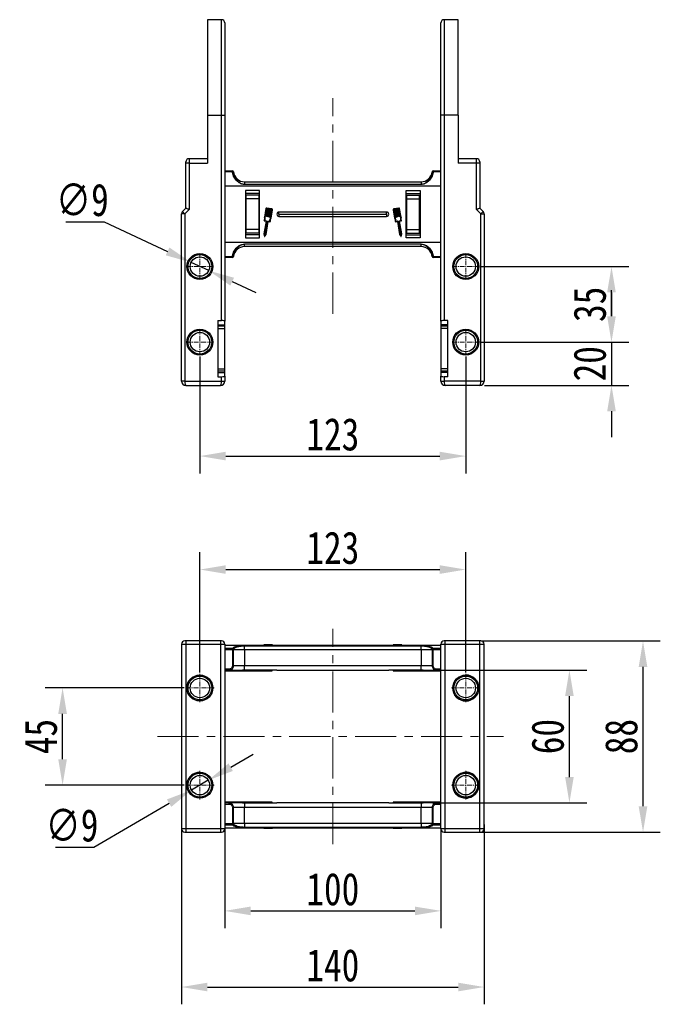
# Model space of a CAD drawing. Header units: millimetres. Extents: x -1190 to 891, y -97 to 1361.
# Tile 3 of 51: x -931 to -635, y 201 to 657. Entities that reach past the tile are written whole.
import ezdxf

# ---------------------------------------------------------------- set-up
doc = ezdxf.new("R2010")
doc.units = ezdxf.units.MM
doc.linetypes.add('CENTER', pattern=[0.6, 0.375, -0.075, 0.075, -0.075])
doc.linetypes.add('CENTERX2', pattern=[20.32, 12.7, -2.54, 2.54, -2.54])
doc.styles.get("Standard").update_dxf_attribs({"font": '仿宋_GB2312.ttf', "width": 0.8})
doc.dimstyles.new('ISO-60.1', dxfattribs={"dimtxt": 15, "dimasz": 12, "dimexe": 8, "dimexo": 0.625, "dimgap": 2.5, "dimtad": 1, "dimdsep": 46, "dimtxsty": 'Standard', "dimcen": 2.5, "dimadec": 0, "dimazin": 0, "dimtfac": 1, "dimtmove": 0, "dimatfit": 3, "dimfxl": 0, "dimarcsym": 0})
doc.dimstyles.new('副本 ISO-60.1', dxfattribs={"dimtxt": 15, "dimasz": 12, "dimexe": 8, "dimexo": 0.625, "dimgap": 2.5, "dimtad": 1, "dimtoh": 1, "dimdsep": 46, "dimtxsty": 'Standard', "dimcen": 2.5, "dimadec": 0, "dimazin": 0, "dimtfac": 1, "dimtmove": 0, "dimatfit": 3, "dimfxl": 0, "dimarcsym": 0})

# ---------------------------------------------------------------- blocks, each defined once
blk = doc.blocks.new('*D3423')
at = {"color": 0, "lineweight": -2}
for p, q in [((-909.94, 563.15), (-892.24, 563.15)), ((-892.24, 563.15), (-862.88, 549.4)), ((-843.87, 540.5), (-852.02, 544.31)), ((-833, 535.41), (-822.13, 530.32))]:
    blk.add_line(p, q, dxfattribs=at)
at = {"color": 0, "lineweight": 9}
for points in [[(-862.03, 551.21), (-863.73, 547.59), (-852.02, 544.31)], [(-832.15, 537.22), (-833.85, 533.59), (-843.87, 540.5)]]:
    blk.add_solid(points, dxfattribs=at)
at = {"layer": 'Defpoints', "color": 0, "lineweight": 9}
for p in [(-852.02, 544.31), (-843.87, 540.5)]:
    blk.add_point(p, dxfattribs=at)
at = {"color": 0, "lineweight": 9, "insert": (-902.34, 573.15), "char_height": 15, "attachment_point": 5}
blk.add_mtext('∅9', dxfattribs=at)
blk = doc.blocks.new('*D3424')
at = {"color": 0, "lineweight": -2}
for p, q in [((-717.72, 542.4), (-649.5, 542.4)), ((-657.5, 530.4), (-657.5, 519.4)), ((-717.72, 507.4), (-649.5, 507.4))]:
    blk.add_line(p, q, dxfattribs=at)
at = {"color": 0, "lineweight": 9}
for points in [[(-659.5, 530.4), (-655.5, 530.4), (-657.5, 542.4)], [(-659.5, 519.4), (-655.5, 519.4), (-657.5, 507.4)]]:
    blk.add_solid(points, dxfattribs=at)
at = {"layer": 'Defpoints', "color": 0, "lineweight": 9}
for p in [(-718.34, 542.4), (-718.34, 507.4), (-657.5, 507.4)]:
    blk.add_point(p, dxfattribs=at)
at = {"color": 0, "lineweight": 9, "insert": (-667.5, 524.9), "char_height": 15, "attachment_point": 5, "rotation": 90}
blk.add_mtext('35', dxfattribs=at)
blk = doc.blocks.new('*D3425')
at = {"color": 0, "lineweight": -2}
for p, q in [((-657.5, 519.4), (-657.5, 531.4)), ((-717.72, 507.4), (-649.5, 507.4)), ((-657.5, 507.4), (-657.5, 487.4)), ((-716.32, 487.4), (-649.5, 487.4)), ((-657.5, 475.4), (-657.5, 463.4))]:
    blk.add_line(p, q, dxfattribs=at)
at = {"color": 0, "lineweight": 9}
for points in [[(-659.5, 519.4), (-655.5, 519.4), (-657.5, 507.4)], [(-659.5, 475.4), (-655.5, 475.4), (-657.5, 487.4)]]:
    blk.add_solid(points, dxfattribs=at)
at = {"layer": 'Defpoints', "color": 0, "lineweight": 9}
for p in [(-718.34, 507.4), (-716.94, 487.4), (-657.5, 487.4)]:
    blk.add_point(p, dxfattribs=at)
at = {"color": 0, "lineweight": 9, "insert": (-667.5, 497.4), "char_height": 15, "attachment_point": 5, "rotation": 90}
blk.add_mtext('20', dxfattribs=at)
blk = doc.blocks.new('*D3443')
at = {"color": 0, "lineweight": -2}
for p, q in [((-847.94, 500.73), (-847.94, 446.66)), ((-724.94, 500.73), (-724.94, 446.66)), ((-835.94, 454.66), (-736.94, 454.66))]:
    blk.add_line(p, q, dxfattribs=at)
at = {"color": 0, "lineweight": 9}
for points in [[(-835.94, 456.66), (-835.94, 452.66), (-847.94, 454.66)], [(-736.94, 456.66), (-736.94, 452.66), (-724.94, 454.66)]]:
    blk.add_solid(points, dxfattribs=at)
at = {"layer": 'Defpoints', "color": 0, "lineweight": 9}
for p in [(-847.94, 501.35), (-724.94, 501.35), (-724.94, 454.66)]:
    blk.add_point(p, dxfattribs=at)
at = {"color": 0, "lineweight": 9, "insert": (-786.44, 464.66), "char_height": 15, "attachment_point": 5}
blk.add_mtext('123', dxfattribs=at)
blk = doc.blocks.new('*D3433')
at = {"color": 0, "lineweight": -2}
for p, q in [((-855.17, 347.31), (-919.47, 347.31)), ((-911.47, 314.31), (-911.47, 335.31)), ((-855.17, 302.31), (-919.47, 302.31))]:
    blk.add_line(p, q, dxfattribs=at)
at = {"color": 0, "lineweight": 9}
for points in [[(-913.47, 335.31), (-909.47, 335.31), (-911.47, 347.31)], [(-913.47, 314.31), (-909.47, 314.31), (-911.47, 302.31)]]:
    blk.add_solid(points, dxfattribs=at)
at = {"layer": 'Defpoints', "color": 0, "lineweight": 9}
for p in [(-911.47, 347.31), (-854.54, 347.31), (-854.54, 302.31)]:
    blk.add_point(p, dxfattribs=at)
at = {"color": 0, "lineweight": 9, "insert": (-921.47, 324.81), "char_height": 15, "attachment_point": 5, "rotation": 90}
blk.add_mtext('45', dxfattribs=at)
blk = doc.blocks.new('*D3419')
at = {"color": 0, "lineweight": -2}
for p, q in [((-833.69, 310.64), (-823.33, 316.69)), ((-844.06, 304.58), (-851.83, 300.04)), ((-897.05, 273.63), (-862.19, 293.99)), ((-914.74, 273.63), (-897.05, 273.63))]:
    blk.add_line(p, q, dxfattribs=at)
at = {"color": 0, "lineweight": 9}
for points in [[(-834.7, 312.36), (-832.68, 308.91), (-844.06, 304.58)], [(-863.2, 295.72), (-861.18, 292.27), (-851.83, 300.04)]]:
    blk.add_solid(points, dxfattribs=at)
at = {"layer": 'Defpoints', "color": 0, "lineweight": 9}
for p in [(-844.06, 304.58), (-851.83, 300.04)]:
    blk.add_point(p, dxfattribs=at)
at = {"color": 0, "lineweight": 9, "insert": (-907.15, 283.63), "char_height": 15, "attachment_point": 5}
blk.add_mtext('∅9', dxfattribs=at)
blk = doc.blocks.new('*D3434')
at = {"color": 0, "lineweight": -2}
for p, q in [((-836.44, 281.96), (-836.44, 236.12)), ((-736.44, 282.43), (-736.44, 236.12)), ((-824.44, 244.12), (-748.44, 244.12))]:
    blk.add_line(p, q, dxfattribs=at)
at = {"color": 0, "lineweight": 9}
for points in [[(-824.44, 246.12), (-824.44, 242.12), (-836.44, 244.12)], [(-748.44, 246.12), (-748.44, 242.12), (-736.44, 244.12)]]:
    blk.add_solid(points, dxfattribs=at)
at = {"layer": 'Defpoints', "color": 0, "lineweight": 9}
for p in [(-736.44, 283.06), (-836.44, 282.58), (-736.44, 244.12)]:
    blk.add_point(p, dxfattribs=at)
at = {"color": 0, "lineweight": 9, "insert": (-786.44, 254.12), "char_height": 15, "attachment_point": 5}
blk.add_mtext('100', dxfattribs=at)
blk = doc.blocks.new('*D3435')
at = {"color": 0, "lineweight": -2}
for p, q in [((-716.44, 284.09), (-716.44, 200.88)), ((-856.44, 282.06), (-856.44, 200.88)), ((-844.44, 208.88), (-728.44, 208.88))]:
    blk.add_line(p, q, dxfattribs=at)
at = {"color": 0, "lineweight": 9}
for points in [[(-844.44, 210.88), (-844.44, 206.88), (-856.44, 208.88)], [(-728.44, 210.88), (-728.44, 206.88), (-716.44, 208.88)]]:
    blk.add_solid(points, dxfattribs=at)
at = {"layer": 'Defpoints', "color": 0, "lineweight": 9}
for p in [(-856.44, 282.68), (-716.44, 284.72), (-716.44, 208.88)]:
    blk.add_point(p, dxfattribs=at)
at = {"color": 0, "lineweight": 9, "insert": (-786.44, 218.88), "char_height": 15, "attachment_point": 5}
blk.add_mtext('140', dxfattribs=at)
blk = doc.blocks.new('*D3436')
at = {"color": 0, "lineweight": -2}
for p, q in [((-847.94, 354.54), (-847.94, 410.13)), ((-724.94, 354.54), (-724.94, 410.13)), ((-835.94, 402.13), (-736.94, 402.13))]:
    blk.add_line(p, q, dxfattribs=at)
at = {"color": 0, "lineweight": 9}
for points in [[(-835.94, 404.13), (-835.94, 400.13), (-847.94, 402.13)], [(-736.94, 404.13), (-736.94, 400.13), (-724.94, 402.13)]]:
    blk.add_solid(points, dxfattribs=at)
at = {"layer": 'Defpoints', "color": 0, "lineweight": 9}
for p in [(-724.94, 402.13), (-847.94, 353.91), (-724.94, 353.91)]:
    blk.add_point(p, dxfattribs=at)
at = {"color": 0, "lineweight": 9, "insert": (-786.44, 412.13), "char_height": 15, "attachment_point": 5}
blk.add_mtext('123', dxfattribs=at)
blk = doc.blocks.new('*D3437')
at = {"color": 0, "lineweight": -2}
for p, q in [((-740.29, 355.55), (-668.97, 355.55)), ((-676.97, 306.08), (-676.97, 343.55)), ((-740.29, 294.08), (-668.97, 294.08))]:
    blk.add_line(p, q, dxfattribs=at)
at = {"color": 0, "lineweight": 9}
for points in [[(-678.97, 343.55), (-674.97, 343.55), (-676.97, 355.55)], [(-678.97, 306.08), (-674.97, 306.08), (-676.97, 294.08)]]:
    blk.add_solid(points, dxfattribs=at)
at = {"layer": 'Defpoints', "color": 0, "lineweight": 9}
for p in [(-740.91, 355.55), (-676.97, 355.55), (-740.91, 294.08)]:
    blk.add_point(p, dxfattribs=at)
at = {"color": 0, "lineweight": 9, "insert": (-686.97, 324.81), "char_height": 15, "attachment_point": 5, "rotation": 90}
blk.add_mtext('60', dxfattribs=at)
blk = doc.blocks.new('*D3438')
at = {"color": 0, "lineweight": -2}
for p, q in [((-717.82, 369.08), (-634.92, 369.08)), ((-642.92, 292.55), (-642.92, 357.08)), ((-717.82, 280.55), (-634.92, 280.55))]:
    blk.add_line(p, q, dxfattribs=at)
at = {"color": 0, "lineweight": 9}
for points in [[(-644.92, 357.08), (-640.92, 357.08), (-642.92, 369.08)], [(-644.92, 292.55), (-640.92, 292.55), (-642.92, 280.55)]]:
    blk.add_solid(points, dxfattribs=at)
at = {"layer": 'Defpoints', "color": 0, "lineweight": 9}
for p in [(-718.44, 369.08), (-642.92, 369.08), (-718.44, 280.55)]:
    blk.add_point(p, dxfattribs=at)
at = {"color": 0, "lineweight": 9, "insert": (-652.92, 324.81), "char_height": 15, "attachment_point": 5, "rotation": 90}
blk.add_mtext('88', dxfattribs=at)

msp = doc.modelspace()

# ---------------------------------------------------------------- linework, layer by layer
at = {"color": 7, "linetype": 'Continuous', "lineweight": 25}
for p, q in [((-837.941, 656.668), (-844.441, 656.668)), ((-844.441, 656.668), (-844.441, 612.404)), ((-728.441, 656.668), (-734.941, 656.668)), ((-728.441, 612.404), (-728.441, 656.668)), ((-836.441, 655.168), (-836.441, 612.404)), ((-736.441, 612.404), (-736.441, 655.168)), ((-844.441, 612.404), (-844.441, 590.319)), ((-844.441, 612.404), (-837.941, 612.404)), ((-837.941, 517.404), (-837.941, 612.404)), ((-837.941, 612.404), (-836.441, 612.404)), ((-836.441, 612.404), (-836.441, 517.14)), ((-736.441, 517.14), (-736.441, 612.404)), ((-734.941, 612.404), (-736.441, 612.404)), ((-734.941, 612.404), (-734.941, 517.404)), ((-728.441, 612.404), (-734.941, 612.404)), ((-728.441, 612.404), (-728.441, 590.319)), ((-854.441, 590.319), (-854.441, 590.819)), ((-854.441, 569.404), (-854.441, 590.319)), ((-852.941, 590.319), (-854.441, 590.319)), ((-844.441, 592.319), (-852.941, 592.319)), ((-852.941, 590.319), (-852.941, 568.783)), ((-852.941, 590.319), (-844.441, 590.319)), ((-719.941, 592.319), (-728.441, 592.319)), ((-719.941, 590.319), (-728.441, 590.319)), ((-719.941, 568.783), (-719.941, 590.319)), ((-718.441, 590.319), (-719.941, 590.319)), ((-718.441, 590.819), (-718.441, 590.319)), ((-718.441, 590.319), (-718.441, 569.404)), ((-836.441, 586.631), (-832.905, 586.631)), ((-832.905, 586.236), (-836.441, 586.236)), ((-832.905, 586.236), (-832.905, 586.631)), ((-832.405, 586.192), (-832.409, 586.192)), ((-740.472, 586.192), (-740.476, 586.192)), ((-739.977, 586.631), (-739.977, 586.236)), ((-739.977, 586.631), (-736.441, 586.631)), ((-736.441, 586.236), (-739.977, 586.236)), ((-786.441, 579.631), (-836.441, 579.631)), ((-827.245, 581.631), (-827.245, 580.51)), ((-827.245, 581.631), (-786.441, 581.631)), ((-827.245, 580.51), (-827.245, 580.395)), ((-827.245, 580.51), (-786.441, 580.51)), ((-786.441, 580.395), (-827.245, 580.395)), ((-786.441, 581.631), (-745.637, 581.631)), ((-786.441, 580.51), (-745.637, 580.51)), ((-745.637, 580.395), (-786.441, 580.395)), ((-736.441, 579.631), (-786.441, 579.631)), ((-745.637, 581.631), (-745.637, 580.51)), ((-745.637, 580.51), (-745.637, 580.395)), ((-820.341, 577.631), (-826.841, 577.631)), ((-826.841, 577.631), (-826.841, 555.631)), ((-820.341, 576.188), (-826.841, 576.188)), ((-820.341, 576.188), (-826.841, 576.188)), ((-826.611, 575.484), (-826.611, 573.793)), ((-820.491, 575.484), (-826.611, 575.484)), ((-820.491, 573.793), (-820.491, 575.484)), ((-820.341, 555.631), (-820.341, 577.631)), ((-752.541, 555.631), (-752.541, 577.631)), ((-752.541, 577.631), (-746.041, 577.631)), ((-752.541, 576.188), (-746.041, 576.188)), ((-752.541, 576.188), (-746.041, 576.188)), ((-752.391, 575.484), (-752.391, 573.793)), ((-752.391, 575.484), (-746.271, 575.484)), ((-746.271, 573.793), (-746.271, 575.484)), ((-746.041, 577.631), (-746.041, 555.631)), ((-826.611, 573.793), (-826.611, 559.469)), ((-820.491, 573.793), (-826.611, 573.793)), ((-820.491, 559.469), (-820.491, 573.793)), ((-752.391, 573.793), (-746.271, 573.793)), ((-752.391, 573.793), (-752.391, 559.469)), ((-746.271, 559.469), (-746.271, 573.793)), ((-854.941, 566.783), (-856.441, 566.783)), ((-856.441, 489.404), (-856.441, 566.783)), ((-856.001, 567.843), (-854.441, 569.404)), ((-852.941, 568.783), (-854.941, 566.783)), ((-854.941, 566.783), (-854.941, 489.404)), ((-817.365, 569.235), (-818.046, 565.25)), ((-817.164, 569.201), (-817.834, 565.278)), ((-817.267, 565.573), (-816.644, 569.216)), ((-817.124, 565.497), (-817.225, 565.514)), ((-816.443, 569.181), (-817.066, 565.538)), ((-816.644, 569.216), (-817.046, 569.284)), ((-814.6, 569.073), (-817.012, 569.485)), ((-816.563, 565.452), (-815.941, 569.096)), ((-816.421, 565.376), (-816.521, 565.394)), ((-815.941, 569.096), (-816.443, 569.181)), ((-815.74, 569.061), (-816.362, 565.418)), ((-815.86, 565.332), (-815.237, 568.975)), ((-815.717, 565.256), (-815.818, 565.273)), ((-815.237, 568.975), (-815.74, 569.061)), ((-815.036, 568.941), (-815.659, 565.298)), ((-815.221, 564.832), (-814.551, 568.755)), ((-814.634, 568.872), (-815.036, 568.941)), ((-815.031, 564.734), (-814.35, 568.72)), ((-786.441, 567.631), (-811.341, 567.631)), ((-811.341, 566.631), (-811.341, 567.631)), ((-811.341, 566.631), (-786.441, 566.631)), ((-811.341, 566.631), (-811.341, 565.631)), ((-811.341, 565.631), (-786.441, 565.631)), ((-761.541, 567.631), (-786.441, 567.631)), ((-786.441, 566.631), (-761.541, 566.631)), ((-786.441, 565.631), (-761.541, 565.631)), ((-761.541, 566.631), (-761.541, 567.631)), ((-761.541, 566.631), (-761.541, 565.631)), ((-758.532, 568.72), (-757.851, 564.734)), ((-758.331, 568.755), (-757.661, 564.832)), ((-755.87, 569.485), (-758.282, 569.073)), ((-757.845, 568.941), (-758.247, 568.872)), ((-757.223, 565.298), (-757.845, 568.941)), ((-757.142, 569.061), (-757.644, 568.975)), ((-757.644, 568.975), (-757.022, 565.332)), ((-757.064, 565.273), (-757.164, 565.256)), ((-756.52, 565.418), (-757.142, 569.061)), ((-756.438, 569.181), (-756.941, 569.096)), ((-756.941, 569.096), (-756.319, 565.452)), ((-756.36, 565.394), (-756.461, 565.376)), ((-755.816, 565.538), (-756.438, 569.181)), ((-755.835, 569.284), (-756.237, 569.216)), ((-756.237, 569.216), (-755.615, 565.573)), ((-755.657, 565.514), (-755.757, 565.497)), ((-755.047, 565.278), (-755.718, 569.201)), ((-754.836, 565.25), (-755.517, 569.235)), ((-717.941, 566.783), (-719.941, 568.783)), ((-718.441, 569.404), (-716.88, 567.843)), ((-717.941, 489.404), (-717.941, 566.783)), ((-717.941, 566.783), (-716.441, 566.783)), ((-716.441, 566.783), (-716.441, 489.404)), ((-817.325, 563.416), (-818.34, 557.471)), ((-817.098, 563.533), (-818.132, 557.478)), ((-818.102, 563.549), (-817.325, 563.416)), ((-817.916, 563.724), (-817.14, 563.592)), ((-817.529, 557.375), (-816.495, 563.43)), ((-817.335, 557.3), (-816.328, 563.195)), ((-816.436, 563.472), (-815.659, 563.339)), ((-816.269, 563.236), (-815.542, 563.112)), ((-757.34, 563.112), (-756.612, 563.236)), ((-757.223, 563.339), (-756.446, 563.472)), ((-756.554, 563.195), (-755.547, 557.3)), ((-756.387, 563.43), (-755.353, 557.375)), ((-754.75, 557.478), (-755.784, 563.533)), ((-755.742, 563.592), (-754.965, 563.724)), ((-755.557, 563.416), (-754.78, 563.549)), ((-754.542, 557.471), (-755.557, 563.416)), ((-820.341, 557.074), (-826.841, 557.074)), ((-820.491, 559.469), (-826.611, 559.469)), ((-826.611, 559.469), (-826.611, 557.778)), ((-820.491, 557.778), (-826.611, 557.778)), ((-820.491, 557.778), (-820.491, 559.469)), ((-818.34, 557.471), (-818.095, 556.436)), ((-818.132, 557.478), (-817.952, 556.717)), ((-817.952, 556.717), (-817.529, 557.375)), ((-817.91, 556.405), (-817.335, 557.3)), ((-755.547, 557.3), (-754.972, 556.405)), ((-755.353, 557.375), (-754.93, 556.717)), ((-754.93, 556.717), (-754.75, 557.478)), ((-754.787, 556.436), (-754.542, 557.471)), ((-752.541, 557.074), (-746.041, 557.074)), ((-752.391, 559.469), (-746.271, 559.469)), ((-752.391, 559.469), (-752.391, 557.778)), ((-752.391, 557.778), (-746.271, 557.778)), ((-746.271, 557.778), (-746.271, 559.469)), ((-836.441, 553.631), (-786.441, 553.631)), ((-827.245, 552.867), (-786.441, 552.867)), ((-827.245, 552.867), (-827.245, 552.752)), ((-827.245, 551.631), (-827.245, 552.752)), ((-786.441, 552.752), (-827.245, 552.752)), ((-786.441, 551.631), (-827.245, 551.631)), ((-826.841, 555.631), (-820.341, 555.631)), ((-786.441, 553.631), (-736.441, 553.631)), ((-786.441, 552.867), (-745.637, 552.867)), ((-745.637, 552.752), (-786.441, 552.752)), ((-745.637, 551.631), (-786.441, 551.631)), ((-746.041, 555.631), (-752.541, 555.631)), ((-745.637, 552.867), (-745.637, 552.752)), ((-745.637, 551.631), (-745.637, 552.752)), ((-836.441, 547.026), (-832.905, 547.026)), ((-832.905, 546.631), (-832.905, 547.026)), ((-832.409, 547.07), (-832.405, 547.07)), ((-740.476, 547.07), (-740.472, 547.07)), ((-739.977, 547.026), (-736.441, 547.026)), ((-739.977, 547.026), (-739.977, 546.631)), ((-832.905, 546.631), (-836.441, 546.631)), ((-736.441, 546.631), (-739.977, 546.631)), ((-839.641, 517.404), (-837.941, 517.404)), ((-839.641, 517.404), (-839.641, 491.404)), ((-839.441, 515.641), (-839.641, 515.641)), ((-839.441, 515.436), (-839.441, 515.641)), ((-839.441, 515.436), (-836.441, 515.436)), ((-839.441, 514.727), (-839.441, 515.436)), ((-836.441, 515.436), (-836.441, 517.14)), ((-836.441, 514.742), (-836.441, 515.436)), ((-736.441, 517.14), (-736.441, 515.436)), ((-733.441, 515.436), (-736.441, 515.436)), ((-736.441, 515.436), (-736.441, 514.727)), ((-733.241, 517.404), (-734.941, 517.404)), ((-733.241, 515.641), (-733.441, 515.641)), ((-733.441, 515.641), (-733.441, 515.436)), ((-733.441, 515.436), (-733.441, 514.742)), ((-733.241, 491.404), (-733.241, 517.404)), ((-836.441, 514.742), (-839.641, 514.742)), ((-839.641, 513.742), (-836.441, 513.742)), ((-836.441, 513.742), (-836.441, 514.742)), ((-836.441, 495.066), (-836.441, 513.742)), ((-733.241, 514.742), (-736.441, 514.742)), ((-736.441, 514.742), (-736.441, 513.742)), ((-733.241, 513.742), (-736.441, 513.742)), ((-736.441, 513.742), (-736.441, 495.066)), ((-839.641, 495.066), (-836.441, 495.066)), ((-839.641, 494.066), (-836.441, 494.066)), ((-839.641, 493.372), (-836.441, 493.372)), ((-836.441, 494.066), (-836.441, 495.066)), ((-836.441, 493.372), (-836.441, 494.066)), ((-836.441, 491.669), (-836.441, 493.372)), ((-733.241, 495.066), (-736.441, 495.066)), ((-736.441, 495.066), (-736.441, 494.066)), ((-736.441, 494.081), (-736.441, 493.372)), ((-736.441, 494.066), (-733.241, 494.066)), ((-733.241, 493.372), (-736.441, 493.372)), ((-736.441, 493.372), (-736.441, 491.669)), ((-854.941, 489.404), (-856.441, 489.404)), ((-854.941, 489.404), (-837.941, 489.404)), ((-839.641, 491.404), (-837.941, 491.404)), ((-837.941, 489.404), (-837.941, 491.404)), ((-837.941, 489.404), (-836.441, 489.404)), ((-836.441, 491.669), (-836.441, 489.404)), ((-736.441, 489.404), (-736.441, 491.669)), ((-736.441, 489.404), (-734.941, 489.404)), ((-734.941, 491.404), (-734.941, 489.404)), ((-733.241, 491.404), (-734.941, 491.404)), ((-717.941, 489.404), (-734.941, 489.404)), ((-717.941, 489.404), (-716.441, 489.404)), ((-854.441, 487.404), (-838.441, 487.404)), ((-718.441, 487.404), (-734.441, 487.404)), ((-856.441, 367.578), (-854.441, 367.578)), ((-856.441, 367.578), (-856.441, 282.05)), ((-854.441, 369.078), (-854.941, 369.078)), ((-854.441, 369.078), (-854.441, 367.578)), ((-838.441, 369.078), (-854.441, 369.078)), ((-854.441, 367.578), (-838.441, 367.578)), ((-854.441, 367.578), (-854.441, 282.05)), ((-837.941, 369.078), (-838.441, 369.078)), ((-838.441, 369.078), (-838.441, 367.578)), ((-838.441, 367.578), (-836.441, 367.578)), ((-838.441, 367.578), (-838.441, 282.05)), ((-836.441, 367.578), (-836.441, 282.05)), ((-786.441, 367.048), (-836.441, 367.048)), ((-832.905, 365.633), (-836.441, 365.633)), ((-836.441, 365.144), (-832.905, 365.144)), ((-832.905, 365.633), (-832.905, 365.144)), ((-832.409, 365.176), (-832.905, 365.144)), ((-832.905, 365.144), (-832.902, 365.048)), ((-832.902, 365.048), (-832.902, 357.548)), ((-832.405, 365.048), (-832.902, 365.048)), ((-832.405, 365.048), (-832.409, 365.176)), ((-832.405, 357.548), (-832.405, 365.048)), ((-832.405, 365.048), (-827.245, 365.048)), ((-827.245, 366.845), (-827.245, 366.885)), ((-786.441, 366.885), (-827.245, 366.885)), ((-827.245, 365.048), (-827.245, 366.845)), ((-827.245, 366.845), (-786.441, 366.845)), ((-827.245, 365.048), (-827.245, 357.548)), ((-827.245, 365.048), (-786.441, 365.048)), ((-818.34, 367.248), (-818.34, 367.048)), ((-818.187, 367.248), (-818.34, 367.248)), ((-818.187, 367.048), (-818.187, 367.248)), ((-818.168, 367.248), (-818.187, 367.248)), ((-818.168, 367.248), (-818.168, 367.048)), ((-818.046, 367.248), (-818.168, 367.248)), ((-818.046, 367.248), (-818.046, 367.048)), ((-817.365, 367.248), (-818.046, 367.248)), ((-817.012, 367.248), (-817.365, 367.248)), ((-817.365, 367.248), (-817.365, 367.048)), ((-817.012, 367.248), (-817.012, 367.048)), ((-814.6, 367.248), (-817.012, 367.248)), ((-814.6, 367.248), (-814.6, 367.048)), ((-814.346, 367.248), (-814.6, 367.248)), ((-814.346, 367.248), (-814.346, 367.048)), ((-736.441, 367.048), (-786.441, 367.048)), ((-745.637, 366.885), (-786.441, 366.885)), ((-786.441, 366.845), (-745.637, 366.845)), ((-786.441, 365.048), (-745.637, 365.048)), ((-758.536, 367.048), (-758.536, 367.248)), ((-758.282, 367.248), (-758.536, 367.248)), ((-758.282, 367.248), (-758.282, 367.048)), ((-755.87, 367.248), (-758.282, 367.248)), ((-755.87, 367.248), (-755.87, 367.048)), ((-755.517, 367.248), (-755.87, 367.248)), ((-755.517, 367.248), (-755.517, 367.048)), ((-754.836, 367.248), (-755.517, 367.248)), ((-754.836, 367.248), (-754.836, 367.048)), ((-754.713, 367.248), (-754.836, 367.248)), ((-754.713, 367.248), (-754.713, 367.048)), ((-754.695, 367.248), (-754.713, 367.248)), ((-754.695, 367.248), (-754.695, 367.048)), ((-754.542, 367.248), (-754.695, 367.248)), ((-754.542, 367.248), (-754.542, 367.048)), ((-745.637, 366.845), (-745.637, 366.885)), ((-745.637, 365.048), (-745.637, 366.845)), ((-745.637, 365.048), (-740.476, 365.048)), ((-745.637, 365.048), (-745.637, 357.548)), ((-740.472, 365.176), (-740.476, 365.048)), ((-739.98, 365.048), (-740.476, 365.048)), ((-740.476, 365.048), (-740.476, 357.548)), ((-739.977, 365.144), (-740.472, 365.176)), ((-739.98, 365.048), (-739.977, 365.144)), ((-739.98, 357.548), (-739.98, 365.048)), ((-736.441, 365.633), (-739.977, 365.633)), ((-739.977, 365.144), (-739.977, 365.633)), ((-739.977, 365.144), (-736.441, 365.144)), ((-736.441, 367.578), (-734.441, 367.578)), ((-736.441, 282.05), (-736.441, 367.578)), ((-734.441, 369.078), (-734.941, 369.078)), ((-718.441, 369.078), (-734.441, 369.078)), ((-734.441, 367.578), (-734.441, 369.078)), ((-734.441, 367.578), (-718.441, 367.578)), ((-734.441, 282.05), (-734.441, 367.578)), ((-718.441, 367.578), (-718.441, 369.078)), ((-717.941, 369.078), (-718.441, 369.078)), ((-718.441, 282.05), (-718.441, 367.578)), ((-718.441, 367.578), (-716.441, 367.578)), ((-716.441, 282.05), (-716.441, 367.578)), ((-834.411, 356.048), (-836.441, 356.048)), ((-836.441, 355.548), (-834.411, 355.548)), ((-834.411, 355.548), (-834.411, 356.048)), ((-834.411, 355.548), (-828.299, 355.548)), ((-832.405, 357.548), (-832.902, 357.548)), ((-827.245, 357.548), (-832.405, 357.548)), ((-827.245, 355.549), (-827.245, 357.548)), ((-786.441, 357.548), (-827.245, 357.548)), ((-812.358, 355.549), (-827.245, 355.549)), ((-814.441, 355.246), (-814.441, 355.549)), ((-812.333, 355.548), (-786.441, 355.548)), ((-745.637, 357.548), (-786.441, 357.548)), ((-786.441, 355.548), (-760.548, 355.548)), ((-745.637, 355.549), (-760.523, 355.549)), ((-758.441, 355.549), (-758.441, 355.246)), ((-740.476, 357.548), (-745.637, 357.548)), ((-745.637, 355.549), (-745.637, 357.548)), ((-744.583, 355.548), (-738.471, 355.548)), ((-739.98, 357.548), (-740.476, 357.548)), ((-738.471, 356.048), (-738.471, 355.548)), ((-736.441, 356.048), (-738.471, 356.048)), ((-738.471, 355.548), (-736.441, 355.548)), ((-836.441, 355.246), (-814.441, 355.246)), ((-758.441, 355.246), (-736.441, 355.246)), ((-847.941, 308.314), (-846.996, 308.24)), ((-814.441, 294.383), (-836.441, 294.383)), ((-834.411, 294.08), (-836.441, 294.08)), ((-836.441, 293.58), (-834.411, 293.58)), ((-834.411, 293.58), (-834.411, 294.08)), ((-828.299, 294.08), (-834.411, 294.08)), ((-832.902, 292.08), (-832.405, 292.08)), ((-832.902, 292.08), (-832.902, 284.58)), ((-832.405, 284.58), (-832.405, 292.08)), ((-832.405, 292.08), (-827.245, 292.08)), ((-827.245, 294.08), (-827.245, 292.08)), ((-827.245, 294.08), (-812.358, 294.08)), ((-827.245, 284.58), (-827.245, 292.08)), ((-827.245, 292.08), (-786.441, 292.08)), ((-814.441, 294.08), (-814.441, 294.383)), ((-786.441, 294.08), (-812.333, 294.08)), ((-760.548, 294.08), (-786.441, 294.08)), ((-786.441, 292.08), (-745.637, 292.08)), ((-760.523, 294.08), (-745.637, 294.08)), ((-736.441, 294.383), (-758.441, 294.383)), ((-758.441, 294.383), (-758.441, 294.08)), ((-745.637, 294.08), (-745.637, 292.08)), ((-745.637, 292.08), (-740.476, 292.08)), ((-745.637, 284.58), (-745.637, 292.08)), ((-738.471, 294.08), (-744.583, 294.08)), ((-740.476, 292.08), (-740.476, 284.58)), ((-740.476, 292.08), (-739.98, 292.08)), ((-739.98, 284.58), (-739.98, 292.08)), ((-738.471, 294.08), (-738.471, 293.58)), ((-736.441, 294.08), (-738.471, 294.08)), ((-738.471, 293.58), (-736.441, 293.58)), ((-832.905, 284.485), (-836.441, 284.485)), ((-836.441, 283.996), (-832.905, 283.996)), ((-832.902, 284.58), (-832.905, 284.485)), ((-832.905, 284.485), (-832.905, 283.996)), ((-832.905, 284.485), (-832.409, 284.453)), ((-832.902, 284.58), (-832.405, 284.58)), ((-832.409, 284.453), (-832.405, 284.58)), ((-827.245, 284.58), (-832.405, 284.58)), ((-827.245, 284.58), (-827.245, 282.784)), ((-786.441, 284.58), (-827.245, 284.58)), ((-827.245, 282.784), (-827.245, 282.744)), ((-786.441, 282.784), (-827.245, 282.784)), ((-827.245, 282.744), (-786.441, 282.744)), ((-745.637, 284.58), (-786.441, 284.58)), ((-745.637, 282.784), (-786.441, 282.784)), ((-786.441, 282.744), (-745.637, 282.744)), ((-745.637, 284.58), (-745.637, 282.784)), ((-740.476, 284.58), (-745.637, 284.58)), ((-745.637, 282.784), (-745.637, 282.744)), ((-740.476, 284.58), (-739.98, 284.58)), ((-740.476, 284.58), (-740.472, 284.453)), ((-740.472, 284.453), (-739.977, 284.485)), ((-739.977, 284.485), (-739.98, 284.58)), ((-736.441, 284.485), (-739.977, 284.485)), ((-739.977, 283.996), (-739.977, 284.485)), ((-739.977, 283.996), (-736.441, 283.996)), ((-854.441, 282.05), (-856.441, 282.05)), ((-854.941, 280.55), (-854.441, 280.55)), ((-838.441, 282.05), (-854.441, 282.05)), ((-854.441, 282.05), (-854.441, 280.55)), ((-854.441, 280.55), (-838.441, 280.55)), ((-836.441, 282.05), (-838.441, 282.05)), ((-838.441, 282.05), (-838.441, 280.55)), ((-838.441, 280.55), (-837.941, 280.55)), ((-836.441, 282.58), (-786.441, 282.58)), ((-818.34, 282.38), (-818.34, 282.58)), ((-818.34, 282.38), (-818.187, 282.38)), ((-818.187, 282.38), (-818.187, 282.58)), ((-818.187, 282.38), (-818.168, 282.38)), ((-818.168, 282.38), (-818.168, 282.58)), ((-818.168, 282.38), (-818.046, 282.38)), ((-818.046, 282.38), (-818.046, 282.58)), ((-818.046, 282.38), (-817.365, 282.38)), ((-817.365, 282.38), (-817.365, 282.58)), ((-817.365, 282.38), (-817.012, 282.38)), ((-817.012, 282.38), (-817.012, 282.58)), ((-817.012, 282.38), (-814.6, 282.38)), ((-814.6, 282.38), (-814.6, 282.58)), ((-814.6, 282.38), (-814.346, 282.38)), ((-814.346, 282.58), (-814.346, 282.38)), ((-786.441, 282.58), (-736.441, 282.58)), ((-758.536, 282.38), (-758.536, 282.58)), ((-758.536, 282.38), (-758.282, 282.38)), ((-758.282, 282.38), (-758.282, 282.58)), ((-758.282, 282.38), (-755.87, 282.38)), ((-755.87, 282.38), (-755.87, 282.58)), ((-755.87, 282.38), (-755.517, 282.38)), ((-755.517, 282.38), (-755.517, 282.58)), ((-755.517, 282.38), (-754.836, 282.38)), ((-754.836, 282.38), (-754.836, 282.58)), ((-754.836, 282.38), (-754.713, 282.38)), ((-754.713, 282.38), (-754.713, 282.58)), ((-754.713, 282.38), (-754.695, 282.38)), ((-754.695, 282.58), (-754.695, 282.38)), ((-754.695, 282.38), (-754.542, 282.38)), ((-754.542, 282.38), (-754.542, 282.58)), ((-734.441, 282.05), (-736.441, 282.05)), ((-734.941, 280.55), (-734.441, 280.55)), ((-718.441, 282.05), (-734.441, 282.05)), ((-734.441, 280.55), (-734.441, 282.05)), ((-734.441, 280.55), (-718.441, 280.55)), ((-718.441, 280.55), (-718.441, 282.05)), ((-716.441, 282.05), (-718.441, 282.05)), ((-718.441, 280.55), (-717.941, 280.55))]:
    msp.add_line(p, q, dxfattribs=at)
at = {"color": 8, "linetype": 'Continuous', "lineweight": 25}
for p, q in [((-837.941, 612.404), (-837.941, 656.668)), ((-734.941, 656.668), (-734.941, 612.404)), ((-852.941, 592.319), (-852.941, 590.319)), ((-719.941, 590.319), (-719.941, 592.319))]:
    msp.add_line(p, q, dxfattribs=at)
at = {"color": 1, "linetype": 'CENTERX2', "lineweight": 13, "ltscale": 1.5}
for p, q in [((-786.441, 520.581), (-786.441, 620.341)), ((-786.441, 520.581), (-786.441, 620.341)), ((-786.441, 274.934), (-786.441, 374.694)), ((-786.441, 274.934), (-786.441, 374.694)), ((-867.558, 324.814), (-707.433, 324.814))]:
    msp.add_line(p, q, dxfattribs=at)
at = {"color": 1, "linetype": 'CENTER', "lineweight": 9, "ltscale": 5.588}
for p, q in [((-847.941, 536.354), (-847.941, 548.454)), ((-847.941, 536.354), (-847.941, 548.454)), ((-724.941, 536.354), (-724.941, 548.454)), ((-724.941, 536.354), (-724.941, 548.454)), ((-853.991, 542.404), (-841.891, 542.404)), ((-853.991, 542.404), (-841.891, 542.404)), ((-730.991, 542.404), (-718.891, 542.404)), ((-730.991, 542.404), (-718.891, 542.404)), ((-847.941, 501.354), (-847.941, 513.454)), ((-724.941, 501.354), (-724.941, 513.454)), ((-853.991, 507.404), (-841.891, 507.404)), ((-730.991, 507.404), (-718.891, 507.404))]:
    msp.add_line(p, q, dxfattribs=at)
at = {"color": 1, "linetype": 'CENTER', "lineweight": 9, "ltscale": 6.096}
for p, q in [((-847.941, 353.914), (-847.941, 340.714)), ((-724.941, 353.914), (-724.941, 340.714)), ((-854.541, 347.314), (-841.341, 347.314)), ((-731.541, 347.314), (-718.341, 347.314)), ((-847.941, 308.914), (-847.941, 295.714)), ((-724.941, 308.914), (-724.941, 295.714)), ((-854.541, 302.314), (-841.341, 302.314)), ((-731.541, 302.314), (-718.341, 302.314))]:
    msp.add_line(p, q, dxfattribs=at)
at = {"color": 7, "linetype": 'Continuous', "lineweight": 25, "flags": 128}
for points in [[(-854.941, 566.783), (-855.148, 566.99), (-855.347, 567.189), (-855.53, 567.372), (-855.691, 567.533), (-855.823, 567.665), (-855.921, 567.763), (-855.981, 567.823), (-856.001, 567.843)], [(-852.941, 568.783), (-853.233, 568.904), (-853.515, 569.021), (-853.774, 569.128), (-854.002, 569.222), (-854.188, 569.299), (-854.327, 569.357), (-854.412, 569.392), (-854.441, 569.404)], [(-718.441, 569.404), (-718.464, 569.395), (-718.531, 569.367), (-718.642, 569.321), (-718.792, 569.259), (-718.977, 569.182), (-719.191, 569.093), (-719.428, 568.995), (-719.68, 568.891), (-719.941, 568.783)], [(-716.88, 567.843), (-716.901, 567.823), (-716.961, 567.763), (-717.059, 567.665), (-717.191, 567.533), (-717.352, 567.372), (-717.535, 567.189), (-717.734, 566.99), (-717.941, 566.783)]]:
    msp.add_lwpolyline(points, dxfattribs=at)
at = {"color": 7, "linetype": 'Continuous', "lineweight": 25}
for centre, radius in [((-847.941, 542.404), 6), ((-847.941, 542.404), 5.5), ((-724.941, 542.404), 6), ((-724.941, 542.404), 5.5), ((-847.941, 542.404), 4.5), ((-724.941, 542.404), 4.5), ((-847.941, 507.404), 6), ((-847.941, 507.404), 5.5), ((-847.941, 507.404), 4.5), ((-724.941, 507.404), 6), ((-724.941, 507.404), 5.5), ((-724.941, 507.404), 4.5), ((-847.941, 347.314), 6), ((-847.941, 347.314), 5.5), ((-847.941, 347.314), 4.5), ((-724.941, 347.314), 6), ((-724.941, 347.314), 5.5), ((-724.941, 347.314), 4.5), ((-847.941, 302.314), 6), ((-847.941, 302.314), 5.5), ((-847.941, 302.314), 4.5), ((-724.941, 302.314), 6), ((-724.941, 302.314), 5.5), ((-724.941, 302.314), 4.5)]:
    msp.add_circle(centre, radius, dxfattribs=at)
for centre, radius, start, end in [((-837.941, 655.168), 1.5, 0, 90), ((-734.941, 655.168), 1.5, 90, 180), ((-852.941, 590.819), 1.5, 90, 180), ((-719.941, 590.819), 1.5, 360, 90), ((-832.905, 586.132), 0.499, 6.96625, 89.951), ((-832.72, 585.503), 0.756, 65.79045, 104.1648), ((-832.902, 586.131), 0.5, 7.05413, 90), ((-827.245, 586.831), 5.2, 187.05413, 270), ((-745.637, 586.831), 5.2, 270, 352.94587), ((-739.98, 586.131), 0.5, 90, 172.94587), ((-739.977, 586.132), 0.499, 90.04909, 173.03238), ((-740.162, 585.503), 0.756, 75.83553, 114.20899), ((-854.941, 566.783), 1.5, 135, 180), ((-819.406, 564.582), 1.515, 324.79186, 26.12453), ((-819.406, 564.582), 1.719, 330.07022, 23.86617), ((-817.064, 569.184), 0.306, 80.30687, 170.30687), ((-817.216, 565.564), 0.051, 170.30687, 260.30687), ((-817.064, 569.184), 0.102, 80.30687, 170.30687), ((-817.116, 565.547), 0.051, 260.30687, 350.30687), ((-816.513, 565.444), 0.051, 170.30687, 260.30687), ((-816.412, 565.427), 0.051, 260.30687, 350.30687), ((-815.809, 565.324), 0.051, 170.30687, 260.30687), ((-815.709, 565.307), 0.051, 260.30687, 350.30687), ((-814.651, 568.772), 0.102, 350.30687, 80.30687), ((-814.651, 568.772), 0.306, 350.30687, 80.30687), ((-811.341, 566.631), 1, 90, 270), ((-761.541, 566.631), 1, 270, 90), ((-758.23, 568.772), 0.306, 99.69313, 189.69313), ((-758.23, 568.772), 0.102, 99.69313, 189.69313), ((-757.173, 565.307), 0.051, 189.69313, 279.69313), ((-757.072, 565.324), 0.051, 279.69313, 9.69313), ((-756.469, 565.427), 0.051, 189.69313, 279.69313), ((-756.369, 565.444), 0.051, 279.69313, 9.69313), ((-755.818, 569.184), 0.306, 9.69313, 99.69313), ((-755.818, 569.184), 0.102, 9.69313, 99.69313), ((-755.766, 565.547), 0.051, 189.69313, 279.69313), ((-755.665, 565.564), 0.051, 279.69313, 9.69313), ((-753.475, 564.582), 1.719, 156.13383, 209.92978), ((-753.475, 564.582), 1.515, 153.87547, 215.20814), ((-717.941, 566.783), 1.5, 0, 45), ((-818.085, 563.65), 0.102, 144.79186, 260.30687), ((-817.148, 563.541), 0.051, 350.30687, 80.30687), ((-816.445, 563.421), 0.051, 80.30687, 170.30687), ((-816.278, 563.186), 0.051, 80.30687, 170.30687), ((-813.969, 563.653), 1.719, 136.74758, 190.54353), ((-815.525, 563.212), 0.102, 260.30687, 15.82188), ((-813.969, 563.653), 1.515, 134.48921, 195.82188), ((-758.913, 563.653), 1.515, 344.17812, 45.51079), ((-758.913, 563.653), 1.719, 349.45647, 43.25242), ((-757.357, 563.212), 0.102, 164.17812, 279.69313), ((-756.604, 563.186), 0.051, 9.69313, 99.69313), ((-756.437, 563.421), 0.051, 9.69313, 99.69313), ((-755.734, 563.541), 0.051, 99.69313, 189.69313), ((-754.797, 563.65), 0.102, 279.69313, 35.20814), ((-817.996, 556.46), 0.102, 193.32833, 327.28541), ((-754.886, 556.46), 0.102, 212.71459, 346.67167), ((-827.245, 546.431), 5.2, 90, 172.94587), ((-745.637, 546.431), 5.2, 7.05413, 90), ((-832.72, 547.759), 0.756, 255.8326, 294.21301), ((-832.905, 547.13), 0.499, 270.04988, 353.03384), ((-832.902, 547.131), 0.5, 270, 352.94587), ((-739.98, 547.131), 0.5, 187.05413, 270), ((-740.162, 547.759), 0.756, 245.78755, 284.16707), ((-739.977, 547.13), 0.499, 186.96754, 269.95003), ((-854.441, 489.404), 2, 180, 270), ((-838.441, 489.404), 2, 270, 0), ((-734.441, 489.404), 2, 180, 270), ((-718.441, 489.404), 2, 270, 0), ((-854.941, 367.578), 1.5, 90, 180), ((-837.941, 367.578), 1.5, 0, 90), ((-832.914, 365.126), 0.508, 5.70659, 88.89252), ((-739.967, 365.126), 0.508, 91.10748, 174.29341), ((-734.941, 367.578), 1.5, 90, 180), ((-717.941, 367.578), 1.5, 0, 90), ((-724.941, 347.314), 6, 270, 90), ((-724.941, 347.314), 6, 180, 270), ((-847.941, 302.314), 6, 90, 170.94167), ((-724.941, 302.314), 6, 270, 99.05833), ((-724.941, 302.314), 6, 189.05833, 270), ((-832.914, 284.503), 0.508, 271.10748, 354.29341), ((-739.967, 284.503), 0.508, 185.70659, 268.89252), ((-854.941, 282.05), 1.5, 180, 270), ((-837.941, 282.05), 1.5, 270, 0), ((-734.941, 282.05), 1.5, 180, 270), ((-717.941, 282.05), 1.5, 270, 0)]:
    msp.add_arc(centre, radius, start, end, dxfattribs=at)
for centre, major_axis, ratio, start_param, end_param in [((-837.941, 517.14), (1.5, 0), 0.176327, 0, 1.5707963), ((-734.941, 517.14), (1.5, 0), 0.176327, 1.5707963, 3.1415927), ((-854.441, 489.404), (0, 2), 0.25, 1.5707963, 3.1415927), ((-838.441, 489.404), (0, 2), 0.25, 3.1415927, 4.712389), ((-837.941, 491.669), (1.5, 0), 0.176327, 4.712389, 6.2831853), ((-734.941, 491.669), (1.5, 0), 0.176327, 3.1415927, 4.712389), ((-734.441, 489.404), (0, 2), 0.25, 1.5707963, 3.1415927), ((-718.441, 489.404), (0, 2), 0.25, 3.1415927, 4.712389)]:
    msp.add_ellipse(centre, major_axis=major_axis, ratio=ratio, start_param=start_param, end_param=end_param, dxfattribs=at)
at = {"color": 7, "linetype": 'Continuous', "lineweight": 25, "extrusion": (0, 0, -1)}
for centre, major_axis, start_param, end_param in [((-813.366, 357.548), (-1.279, 1.932), 3.4039232, 3.4266434), ((-759.516, 357.548), (1.279, 1.932), 2.8565419, 2.8792622), ((-813.366, 292.08), (1.279, 1.932), 5.9981346, 6.0208548), ((-759.516, 292.08), (-1.279, 1.932), 0.2623305, 0.2850507)]:
    msp.add_ellipse(centre, major_axis=major_axis, ratio=0.4054038, start_param=start_param, end_param=end_param, dxfattribs=at)
at = {"color": 7, "linetype": 'Continuous', "lineweight": 25}
for points, knots in [([(-827.245, 580.395), (-827.667, 580.438), (-828.404, 580.514), (-829.37, 580.945), (-830.446, 581.614), (-831.409, 582.561), (-832.158, 583.732), (-832.671, 584.881), (-832.82, 585.743), (-832.905, 586.236)], [0, 0, 0, 0, 0.1421176, 0.2478142, 0.3536492, 0.571334, 0.6999123, 0.8285026, 1, 1, 1, 1]), ([(-832.409, 586.192), (-832.336, 585.741), (-832.152, 584.611), (-831.356, 583.015), (-830.265, 581.809), (-829.273, 581.113), (-828.366, 580.646), (-827.653, 580.56), (-827.245, 580.51)], [0, 0, 0, 0, 0.1685697, 0.4225619, 0.6411049, 0.7485677, 0.8558271, 1, 1, 1, 1]), ([(-739.977, 586.236), (-740.062, 585.743), (-740.211, 584.881), (-740.723, 583.732), (-741.472, 582.561), (-742.435, 581.614), (-743.512, 580.945), (-744.477, 580.514), (-745.214, 580.438), (-745.637, 580.395)], [0, 0, 0, 0, 0.1714976, 0.3000881, 0.4286662, 0.6463508, 0.7521854, 0.8578828, 1, 1, 1, 1]), ([(-745.637, 580.51), (-745.229, 580.56), (-744.516, 580.646), (-743.608, 581.113), (-742.617, 581.809), (-741.521, 583.014), (-740.775, 584.559), (-740.529, 585.682), (-740.479, 586.134), (-740.472, 586.192)], [0, 0, 0, 0, 0.1441604, 0.2514113, 0.3588641, 0.5773888, 0.8313599, 0.9783865, 1, 1, 1, 1]), ([(-832.905, 547.026), (-832.82, 547.519), (-832.671, 548.381), (-832.158, 549.53), (-831.409, 550.701), (-830.446, 551.649), (-829.37, 552.317), (-828.404, 552.748), (-827.667, 552.824), (-827.245, 552.867)], [0, 0, 0, 0, 0.171497, 0.3000874, 0.428666, 0.6463506, 0.7521857, 0.8578824, 1, 1, 1, 1]), ([(-827.245, 552.752), (-827.653, 552.703), (-828.365, 552.616), (-829.274, 552.149), (-830.265, 551.453), (-831.361, 550.248), (-832.106, 548.703), (-832.352, 547.58), (-832.403, 547.128), (-832.409, 547.07)], [0, 0, 0, 0, 0.1441606, 0.2514114, 0.3588646, 0.5773896, 0.8313605, 0.9783874, 1, 1, 1, 1]), ([(-745.637, 552.867), (-745.214, 552.824), (-744.477, 552.748), (-743.512, 552.317), (-742.435, 551.649), (-741.472, 550.701), (-740.723, 549.53), (-740.211, 548.381), (-740.062, 547.519), (-739.977, 547.026)], [0, 0, 0, 0, 0.1421172, 0.24781467, 0.3536495, 0.57133382, 0.69991224, 0.82850278, 1, 1, 1, 1]), ([(-740.472, 547.07), (-740.546, 547.521), (-740.729, 548.651), (-741.526, 550.247), (-742.613, 551.45), (-743.605, 552.146), (-744.512, 552.616), (-745.228, 552.703), (-745.637, 552.752)], [0, 0, 0, 0, 0.1685717, 0.4225673, 0.6411136, 0.7470231, 0.8558258, 1, 1, 1, 1]), ([(-827.245, 366.885), (-827.667, 366.875), (-828.404, 366.859), (-829.37, 366.767), (-830.446, 366.623), (-831.409, 366.421), (-832.158, 366.17), (-832.671, 365.923), (-832.82, 365.739), (-832.905, 365.633)], [0, 0, 0, 0, 0.1421171, 0.2478145, 0.3536496, 0.5713338, 0.6999123, 0.828503, 1, 1, 1, 1]), ([(-832.409, 365.176), (-832.336, 365.317), (-832.152, 365.67), (-831.356, 366.153), (-830.265, 366.498), (-829.273, 366.688), (-828.366, 366.811), (-827.653, 366.832), (-827.245, 366.845)], [0, 0, 0, 0, 0.1685696, 0.4225622, 0.6411057, 0.7485672, 0.8558274, 1, 1, 1, 1]), ([(-739.977, 365.633), (-740.062, 365.739), (-740.211, 365.923), (-740.723, 366.17), (-741.472, 366.421), (-742.435, 366.623), (-743.512, 366.767), (-744.477, 366.859), (-745.214, 366.875), (-745.637, 366.885)], [0, 0, 0, 0, 0.171497, 0.3000877, 0.4286662, 0.6463504, 0.7521855, 0.8578829, 1, 1, 1, 1]), ([(-745.637, 366.845), (-745.229, 366.832), (-744.516, 366.811), (-743.608, 366.688), (-742.617, 366.498), (-741.521, 366.154), (-740.775, 365.685), (-740.529, 365.336), (-740.479, 365.194), (-740.472, 365.176)], [0, 0, 0, 0, 0.14416046, 0.25141161, 0.358864, 0.57738906, 0.8313602, 0.97838702, 1, 1, 1, 1]), ([(-832.902, 357.548), (-832.908, 357.441), (-832.926, 357.165), (-833.104, 356.743), (-833.446, 356.36), (-833.9, 356.099), (-834.24, 356.065), (-834.411, 356.048)], [0, 0, 0, 0, 0.1369171, 0.3517136, 0.5676407, 0.7838231, 1, 1, 1, 1]), ([(-834.411, 355.548), (-834.184, 355.571), (-833.731, 355.615), (-833.128, 355.963), (-832.674, 356.475), (-832.438, 357.037), (-832.415, 357.405), (-832.405, 357.548)], [0, 0, 0, 0, 0.21599369, 0.43201203, 0.64792059, 0.86289952, 1, 1, 1, 1]), ([(-827.245, 355.549), (-827.582, 355.549), (-827.933, 355.548), (-828.284, 355.548), (-828.299, 355.548)], [0, 0, 0, 0, 0.9581938, 1, 1, 1, 1]), ([(-812.333, 355.548), (-812.337, 355.548), (-812.348, 355.548), (-812.359, 355.549), (-812.366, 355.549)], [0, 0, 0, 0, 0.3475426, 1, 1, 1, 1]), ([(-760.512, 355.549), (-760.513, 355.549), (-760.525, 355.548), (-760.537, 355.548), (-760.548, 355.548)], [0, 0, 0, 0, 0.06322412, 1, 1, 1, 1]), ([(-744.583, 355.548), (-744.598, 355.548), (-744.949, 355.548), (-745.3, 355.549), (-745.637, 355.549)], [0, 0, 0, 0, 0.0418062, 1, 1, 1, 1]), ([(-740.476, 357.548), (-740.454, 357.325), (-740.411, 356.878), (-740.069, 356.281), (-739.564, 355.828), (-738.999, 355.584), (-738.623, 355.559), (-738.471, 355.548)], [0, 0, 0, 0, 0.2132158, 0.4262438, 0.6399029, 0.8548909, 1, 1, 1, 1]), ([(-738.471, 356.048), (-738.585, 356.056), (-738.868, 356.075), (-739.293, 356.258), (-739.673, 356.598), (-739.931, 357.045), (-739.964, 357.381), (-739.98, 357.548)], [0, 0, 0, 0, 0.1452268, 0.3603998, 0.5741389, 0.7870548, 1, 1, 1, 1]), ([(-832.405, 292.08), (-832.427, 292.304), (-832.471, 292.751), (-832.813, 293.348), (-833.318, 293.801), (-833.882, 294.045), (-834.259, 294.07), (-834.411, 294.08)], [0, 0, 0, 0, 0.2132158, 0.4262438, 0.6399029, 0.8548909, 1, 1, 1, 1]), ([(-834.411, 293.58), (-834.297, 293.573), (-834.013, 293.554), (-833.589, 293.371), (-833.209, 293.031), (-832.951, 292.584), (-832.918, 292.248), (-832.902, 292.08)], [0, 0, 0, 0, 0.1452268, 0.3603998, 0.5741389, 0.7870548, 1, 1, 1, 1]), ([(-828.299, 294.08), (-828.284, 294.08), (-827.933, 294.08), (-827.582, 294.08), (-827.245, 294.08)], [0, 0, 0, 0, 0.0418062, 1, 1, 1, 1]), ([(-812.37, 294.08), (-812.369, 294.08), (-812.357, 294.08), (-812.345, 294.08), (-812.333, 294.08)], [0, 0, 0, 0, 0.0632241, 1, 1, 1, 1]), ([(-760.548, 294.08), (-760.545, 294.08), (-760.534, 294.08), (-760.523, 294.08), (-760.516, 294.08)], [0, 0, 0, 0, 0.3475426, 1, 1, 1, 1]), ([(-745.637, 294.08), (-745.3, 294.08), (-744.949, 294.08), (-744.598, 294.08), (-744.583, 294.08)], [0, 0, 0, 0, 0.9581938, 1, 1, 1, 1]), ([(-738.471, 294.08), (-738.698, 294.058), (-739.151, 294.013), (-739.754, 293.665), (-740.207, 293.153), (-740.444, 292.592), (-740.467, 292.224), (-740.476, 292.08)], [0, 0, 0, 0, 0.21599369, 0.43201203, 0.64792059, 0.86289952, 1, 1, 1, 1]), ([(-739.98, 292.08), (-739.973, 292.188), (-739.955, 292.464), (-739.777, 292.885), (-739.436, 293.269), (-738.982, 293.53), (-738.641, 293.564), (-738.471, 293.58)], [0, 0, 0, 0, 0.1369171, 0.3517136, 0.5676407, 0.7838231, 1, 1, 1, 1]), ([(-832.905, 283.996), (-832.82, 283.89), (-832.671, 283.705), (-832.158, 283.459), (-831.409, 283.208), (-830.446, 283.005), (-829.37, 282.862), (-828.404, 282.77), (-827.667, 282.753), (-827.245, 282.744)], [0, 0, 0, 0, 0.171497, 0.3000877, 0.4286662, 0.6463504, 0.7521855, 0.8578829, 1, 1, 1, 1]), ([(-827.245, 282.784), (-827.653, 282.796), (-828.365, 282.818), (-829.274, 282.941), (-830.265, 283.131), (-831.361, 283.475), (-832.106, 283.943), (-832.352, 284.293), (-832.403, 284.434), (-832.409, 284.453)], [0, 0, 0, 0, 0.1441605, 0.2514116, 0.358864, 0.5773891, 0.8313602, 0.978387, 1, 1, 1, 1]), ([(-740.472, 284.453), (-740.546, 284.312), (-740.729, 283.959), (-741.526, 283.475), (-742.616, 283.131), (-743.608, 282.941), (-744.516, 282.818), (-745.229, 282.796), (-745.637, 282.784)], [0, 0, 0, 0, 0.1685696, 0.4225622, 0.6411057, 0.7485672, 0.8558274, 1, 1, 1, 1]), ([(-745.637, 282.744), (-745.214, 282.753), (-744.477, 282.77), (-743.512, 282.862), (-742.435, 283.005), (-741.472, 283.208), (-740.723, 283.459), (-740.211, 283.705), (-740.062, 283.89), (-739.977, 283.996)], [0, 0, 0, 0, 0.1421171, 0.2478145, 0.3536496, 0.5713338, 0.6999123, 0.828503, 1, 1, 1, 1])]:
    msp.add_open_spline(points, degree=3, knots=knots, dxfattribs=at)

# ---------------------------------------------------------------- dimensions: what is measured, and where the dimension line sits
at = {"color": 5, "lineweight": 9}
for p1, p2, picture, middle in [((-843.866, 540.495), (-852.016, 544.313), '*D3423', (-902.338, 563.152)), ((-844.055, 304.584), (-851.827, 300.045), '*D3419', (-907.145, 273.634))]:
    dim = msp.add_diameter_dim_2p(p1=p1, p2=p2, dimstyle='副本 ISO-60.1', dxfattribs=at)
    dim.commit()
    dim.dimension.update_dxf_attribs({"geometry": picture, "text_midpoint": middle, "dimtype": 163})
for base, p1, p2, angle, picture, middle in [((-657.503, 507.404), (-718.341, 542.404), (-718.341, 507.404), 90, '*D3424', (-667.503, 524.904)), ((-657.503, 487.404), (-718.341, 507.404), (-716.941, 487.404), 270, '*D3425', (-667.503, 497.404)), ((-911.468, 347.314), (-854.541, 302.314), (-854.541, 347.314), 270, '*D3433', (-921.468, 324.814))]:
    dim = msp.add_linear_dim(base=base, p1=p1, p2=p2, angle=angle, dimstyle='ISO-60.1', dxfattribs=at)
    dim.commit()
    dim.dimension.update_dxf_attribs({"geometry": picture, "text_midpoint": middle})
for base, p1, p2, picture, middle in [((-724.941, 454.662), (-847.941, 501.354), (-724.941, 501.354), '*D3443', (-786.441, 464.662)), ((-724.941, 402.131), (-847.941, 353.914), (-724.941, 353.914), '*D3436', (-786.441, 412.131)), ((-716.441, 208.878), (-856.441, 282.685), (-716.441, 284.718), '*D3435', (-786.441, 218.878)), ((-736.441, 244.123), (-836.441, 282.58), (-736.441, 283.056), '*D3434', (-786.441, 254.123))]:
    dim = msp.add_linear_dim(base=base, p1=p1, p2=p2, dimstyle='ISO-60.1', dxfattribs=at)
    dim.commit()
    dim.dimension.update_dxf_attribs({"geometry": picture, "text_midpoint": middle})
for base, p1, p2, text, picture, middle in [((-642.92, 369.078), (-718.441, 280.55), (-718.441, 369.078), '88', '*D3438', (-652.92, 324.814)), ((-676.965, 355.548), (-740.911, 294.08), (-740.911, 355.548), '60', '*D3437', (-686.965, 324.814))]:
    dim = msp.add_linear_dim(base=base, p1=p1, p2=p2, angle=270, text=text, dimstyle='ISO-60.1', dxfattribs=at)
    dim.commit()
    dim.dimension.update_dxf_attribs({"geometry": picture, "text_midpoint": middle})

doc.saveas('drawing.dxf')
